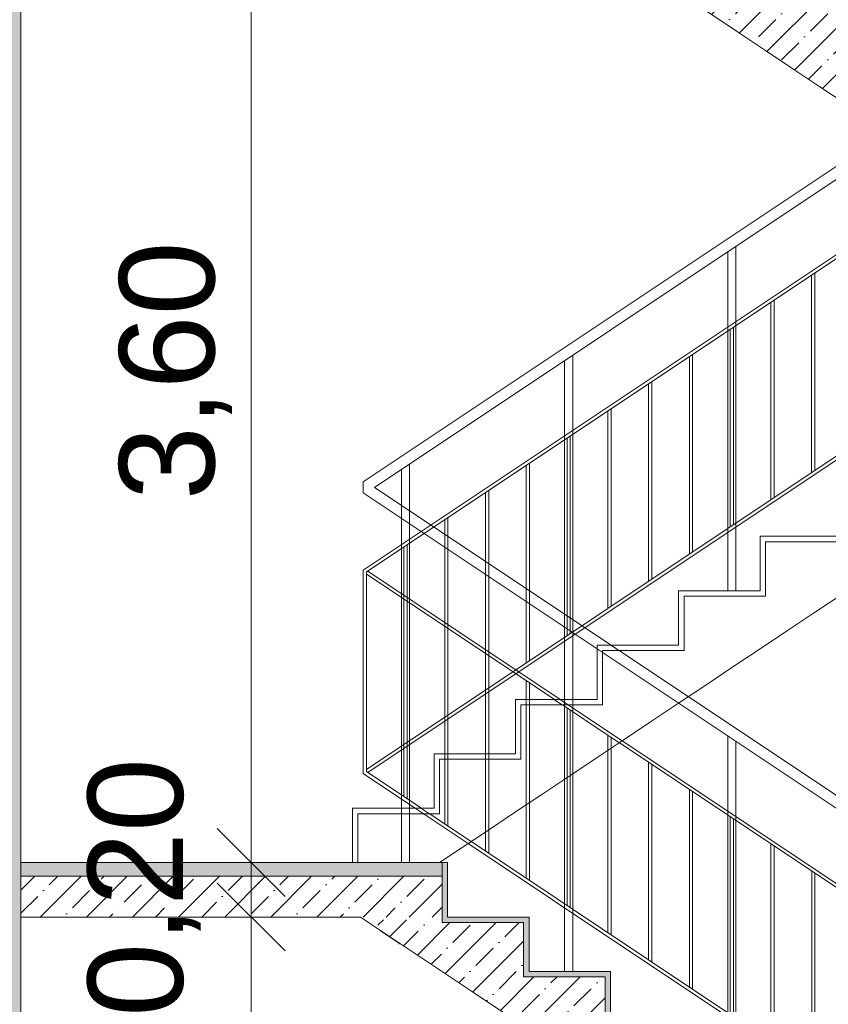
# Model space of a CAD drawing. Header units: millimetres. Extents: x -467606 to 1964440, y -17510 to 201584.
# Tile 33 of 43: x -443019 to -440044, y -1521 to 2100. Entities that reach past the tile are written whole.
import ezdxf

# ---------------------------------------------------------------- set-up
doc = ezdxf.new("R2010")
doc.units = ezdxf.units.MM
doc.header["$MEASUREMENT"] = 0
doc.set_wipeout_variables(frame=1)
doc.linetypes.add('Wipeout_Contour', pattern=[1000, 0, -1000])
for name, color, linetype, lineweight in [('0_Ном._пера__1', 7, 'Continuous', 0), ('0_Ном._пера__120', 7, 'Continuous', 0), ('АР-вертикальная связь - Лестница.АР_Ном._пера__1', 7, 'Continuous', 0), ('АР-вертикальная связь - Лестница.АР_Ном._пера__101', 252, 'Continuous', 0), ('АР-вертикальная связь - Лестница.АР_Ном._пера__120', 7, 'Continuous', 0), ('АР-вертикальная связь - Лестница.АР_Ном._пера__21', 7, 'Continuous', 5), ('АР-Стены_внешние_.АР_Ном._пера__41', 7, 'Continuous', 20), ('АР-Стены_внутренние_пилоны.АР_Ном._пера__1', 7, 'Continuous', 0), ('АР-Чертеж-Размеры.АР_Ном._пера__1', 7, 'Continuous', 0)]:
    doc.layers.add(name, color=color, linetype=linetype, lineweight=lineweight)
doc.layers.add('АР-вертикальная связь - Лестница.АР', color=7, linetype='Continuous')
doc.layers.add('АР-Чертеж-Размеры.АР', color=7, linetype='Continuous')
doc.layers.add('АР-вертикальная связь - Лестница.АР_Ном._пера__180', color=7, linetype='Continuous', lineweight=5, true_color=0xd6cda7)
doc.styles.add('РЎР“Р•РќР•Р\xa0Р\x98Р\xa0_РЎРўР\x98Р›Р¬_1', font='arial.ttf')
doc.dimstyles.new('СГЕНЕРИР_СТИЛЬ__2', dxfattribs={"dimtxt": 350, "dimasz": 237.5, "dimexe": 0.18, "dimexo": 300000, "dimgap": 0, "dimtad": 1, "dimlfac": 0.001, "dimzin": 0, "dimdsep": 46, "dimtxsty": 'РЎР“Р•РќР•Р\xa0Р\x98Р\xa0_РЎРўР\x98Р›Р¬_1', "dimblk": 'ARROWHEAD_6', "dimblk1": 'ARROWHEAD_6', "dimblk2": 'ARROWHEAD_6', "dimcen": 0.09, "dimclrd": 7, "dimclre": 7, "dimclrt": 7, "dimadec": 0, "dimazin": 0, "dimtfac": 1, "dimtdec": 4, "dimtmove": 0, "dimatfit": 3, "dimfxl": 1, "dimtolj": 1, "dimtzin": 0, "dimarcsym": 0})
doc.dimstyles.new('СГЕНЕРИР_СТИЛЬ__3', dxfattribs={"dimtxt": 350, "dimasz": 237.5, "dimexe": 0.18, "dimexo": 300000, "dimgap": 0, "dimtad": 1, "dimlfac": 0.001, "dimzin": 0, "dimdsep": 46, "dimtxsty": 'РЎР“Р•РќР•Р\xa0Р\x98Р\xa0_РЎРўР\x98Р›Р¬_1', "dimblk": 'ARROWHEAD_6', "dimblk1": 'ARROWHEAD_6', "dimblk2": 'ARROWHEAD_6', "dimcen": 0.09, "dimclrd": 7, "dimclre": 7, "dimclrt": 7, "dimadec": 0, "dimazin": 0, "dimtfac": 1, "dimtdec": 4, "dimtmove": 2, "dimatfit": 3, "dimfxl": 1, "dimtolj": 1, "dimtzin": 0, "dimarcsym": 0})
doc.dimstyles.new('СГЕНЕРИР_СТИЛЬ__4', dxfattribs={"dimtxt": 350, "dimasz": 237.5, "dimexe": 0.18, "dimexo": 300000, "dimgap": 0, "dimtad": 1, "dimtih": 1, "dimtoh": 1, "dimlfac": 0.001, "dimzin": 0, "dimdsep": 46, "dimtxsty": 'РЎР“Р•РќР•Р\xa0Р\x98Р\xa0_РЎРўР\x98Р›Р¬_1', "dimblk": 'ARROWHEAD_6', "dimblk1": 'ARROWHEAD_6', "dimblk2": 'ARROWHEAD_6', "dimcen": 0.09, "dimclrd": 7, "dimclre": 7, "dimclrt": 7, "dimadec": 0, "dimazin": 0, "dimtfac": 1, "dimtdec": 4, "dimtmove": 0, "dimatfit": 3, "dimfxl": 1, "dimtolj": 1, "dimtzin": 0, "dimarcsym": 0})
pattern_1 = [(45, (0, 0), (-84.852814, 84.852814), []), (45, (-42.43, 42.43), (-84.852814, 84.852814), [90, -30, 0, -30])]

# ---------------------------------------------------------------- blocks, each defined once
blk = doc.blocks.new('*D162')
at = {"layer": 'АР-Чертеж-Размеры.АР_Ном._пера__1', "color": 7, "linetype": 'Continuous', "lineweight": 0, "transparency": 16777216}
for p, q in [((-442043.1, 2475), (-442293.1, 2725)), ((-441933.7, 2600), (-442402.4, 2600)), ((-442168.1, -1000), (-442168.1, 2600)), ((-442293.1, -875), (-442043.1, -1125)), ((-441933.7, -1000), (-442402.4, -1000)), ((-442168.1, -1187.5), (-442168.1, -1000))]:
    blk.add_line(p, q, dxfattribs=at)
at = {"layer": 'АР-Чертеж-Размеры.АР_Ном._пера__1', "color": 7, "lineweight": 0, "transparency": 16777216, "char_height": 350, "attachment_point": 7, "rotation": 90, "style": 'РЎР“Р•РќР•Р\xa0Р\x98Р\xa0_РЎРўР\x98Р›Р¬_1'}
for s, insert in [('\\A1;{\\pql;\\fArial|b0|i0|c204|p0;\\W1.000000;0,20}', (-442411, 2332.5)), ('\\A1;{\\pql;\\fArial|b0|i0|c204|p0;\\W1.000000;3,60}', (-442238.1, 332.9))]:
    blk.add_mtext(s, dxfattribs=dict(at, insert=insert))
blk = doc.blocks.new('ARROWHEAD_6')
at = {"color": 0, "linetype": 'Continuous', "lineweight": 0}
for p, q in [((-0.5, -0.5), (0.5, 0.5)), ((0, 0), (-1, 0))]:
    blk.add_line(p, q, dxfattribs=at)
blk = doc.blocks.new('*D329')
at = {"layer": 'АР-Чертеж-Размеры.АР_Ном._пера__1', "color": 7, "linetype": 'Continuous', "lineweight": 0, "transparency": 16777216}
for p, q in [((-449955.3, -7442.7), (-449955.3, -6973.9)), ((-427785.2, -7442.7), (-427785.2, -6973.9)), ((-449830.3, -7083.3), (-450080.3, -7333.3)), ((-427660.2, -7083.3), (-427910.2, -7333.3)), ((-450142.8, -7208.3), (-449955.3, -7208.3)), ((-449955.3, -7208.3), (-427785.2, -7208.3))]:
    blk.add_line(p, q, dxfattribs=at)
at = {"layer": 'АР-Чертеж-Размеры.АР_Ном._пера__1', "color": 7, "lineweight": 0, "transparency": 16777216, "insert": (-439470.8, -7138.3), "char_height": 350, "attachment_point": 7, "style": 'РЎР“Р•РќР•Р\xa0Р\x98Р\xa0_РЎРўР\x98Р›Р¬_1'}
blk.add_mtext('\\A1;{\\pql;\\fArial|b0|i0|c204|p0;\\W1.000000;22,17}', dxfattribs=at)
blk = doc.blocks.new('*D498')
at = {"layer": 'АР-Чертеж-Размеры.АР_Ном._пера__1', "color": 7, "linetype": 'Continuous', "lineweight": 0, "transparency": 16777216}
for p, q in [((-442043.1, -1325), (-442293.1, -1075)), ((-441933.7, -1200), (-442402.4, -1200)), ((-442168.1, -4600), (-442168.1, -1200)), ((-442293.1, -4475), (-442043.1, -4725)), ((-441933.7, -4600), (-442402.4, -4600)), ((-442168.1, -4787.5), (-442168.1, -4600))]:
    blk.add_line(p, q, dxfattribs=at)
at = {"layer": 'АР-Чертеж-Размеры.АР_Ном._пера__1', "color": 7, "lineweight": 0, "transparency": 16777216, "char_height": 350, "attachment_point": 7, "rotation": 90, "style": 'РЎР“Р•РќР•Р\xa0Р\x98Р\xa0_РЎРўР\x98Р›Р¬_1'}
for s, insert in [('\\A1;{\\pql;\\fArial|b0|i0|c204|p0;\\W1.000000;0,20}', (-442354, -1567.1)), ('\\A1;{\\pql;\\fArial|b0|i0|c204|p0;\\W1.000000;3,40}', (-442238.1, -3367.1))]:
    blk.add_mtext(s, dxfattribs=dict(at, insert=insert))
blk = doc.blocks.new('*D499')
at = {"layer": 'АР-Чертеж-Размеры.АР_Ном._пера__1', "color": 7, "linetype": 'Continuous', "lineweight": 0, "transparency": 16777216}
for p, q in [((-442168.1, -1000), (-442168.1, -812.5)), ((-442293.1, -875), (-442043.1, -1125)), ((-441933.7, -1000), (-442402.4, -1000)), ((-442168.1, -1200), (-442168.1, -1000)), ((-442043.1, -1325), (-442293.1, -1075))]:
    blk.add_line(p, q, dxfattribs=at)

msp = doc.modelspace()

# ---------------------------------------------------------------- hatches: boundary and pattern name
at = {"layer": 'АР-вертикальная связь - Лестница.АР_Ном._пера__101', "linetype": 'Continuous', "lineweight": 0}
h = msp.add_hatch(dxfattribs=at)
h.set_pattern_fill('ЖЕЛЕЗОБЕТОН__PROJECT__0003', color=252, style=0, pattern_type=2)
h.set_pattern_definition(pattern_1)
h.paths.add_polyline_path([(-441465.41, -1050), (-443015.022, -1050), (-443015.022, -1200), (-441465.41, -1200)])
at = {"layer": 'АР-вертикальная связь - Лестница.АР_Ном._пера__180', "linetype": 'Continuous', "lineweight": 0, "true_color": 0x353329}
for points in [[(-441145.41, -1220), (-441145.41, -1200), (-441465.41, -1200), (-441465.41, -1220)], [(-441145.41, -1220), (-441165.41, -1220), (-441165.41, -1400), (-441145.41, -1400)], [(-440845.41, -1420), (-440845.41, -1400), (-441165.41, -1400), (-441165.41, -1420)], [(-440845.41, -1420), (-440865.41, -1420), (-440865.41, -1600), (-440845.41, -1600)]]:
    msp.add_hatch(color=250, dxfattribs=at).paths.add_polyline_path(points)
at = {"layer": 'АР-Стены_внутренние_пилоны.АР_Ном._пера__1', "linetype": 'Continuous', "lineweight": 0}
h = msp.add_hatch(dxfattribs=at)
h.set_pattern_fill('ЖЕЛЕЗОБЕТОН__PROJECT__0003', style=0, pattern_type=2)
h.set_pattern_definition(pattern_1)
h.paths.add_polyline_path([(-443014.953, -4799.999), (-443214.953, -4799.999), (-443214.953, 8160), (-443014.953, 8160)])

# ---------------------------------------------------------------- linework, layer by layer
at = {"layer": '0_Ном._пера__1', "color": 7, "linetype": 'Continuous', "lineweight": 0}
msp.add_lwpolyline([(-443014.996, -4399.996), (-443015.01, -1050.009)], dxfattribs=at)
at = {"layer": '0_Ном._пера__120', "color": 7, "linetype": 'Continuous', "lineweight": 0}
for p, q in [((-441755.551, 400), (-438795.551, 2373.333)), ((-441713.497, 379.962), (-438755.551, 2351.926)), ((-441755.551, 75.5), (-438767.401, 2067.601)), ((-441743.702, 68.978), (-438767.401, 2053.178)), ((-441743.702, -657.493), (-438767.401, 1326.708)), ((-441738.736, -668.605), (-438755.551, 1320.185))]:
    msp.add_line(p, q, dxfattribs=at)
for points in [[(-440414.551, 1245.926), (-440414.551, 0)], [(-440384.551, 1265.926), (-440384.551, 0)], [(-440105.551, 434.607), (-440105.551, 1161.078)], [(-440093.702, 442.507), (-440093.702, 1168.978)], [(-440255.551, 334.607), (-440255.551, 1061.078)], [(-440243.702, 342.507), (-440243.702, 1068.978)], [(-440405.401, 234.708), (-440405.401, 961.178)], [(-440393.551, 242.607), (-440393.551, 969.078)], [(-441014.549, 845.927), (-441014.549, -400)], [(-440984.549, 865.927), (-440984.549, -400)], [(-440555.551, 134.607), (-440555.551, 861.078)], [(-440543.702, 142.507), (-440543.702, 868.978)], [(-440705.551, 34.607), (-440705.551, 761.078)], [(-440693.702, 42.507), (-440693.702, 768.978)], [(-440855.551, -65.393), (-440855.551, 661.078)], [(-440843.702, -57.493), (-440843.702, 668.978)], [(-441005.401, -165.292), (-441005.401, 561.178)], [(-440993.551, -157.393), (-440993.551, 569.078)], [(-441614.553, 445.925), (-441614.553, -800)], [(-441584.553, 465.925), (-441584.553, -800)], [(-441155.551, -265.393), (-441155.551, 461.078)], [(-441143.702, -257.493), (-441143.702, 468.978)], [(-441755.551, 400), (-441755.551, 359.924)], [(-441293.702, -357.493), (-441293.702, 368.978)], [(-441305.551, -365.393), (-441305.551, 361.078)], [(-441455.551, -465.393), (-441455.551, 261.078)], [(-441443.702, -457.493), (-441443.702, 268.978)], [(-441605.401, -565.292), (-441605.401, 161.178)], [(-441593.551, -557.393), (-441593.551, 169.078)], [(-441755.551, -671.817), (-441755.551, 75.5)], [(-441743.702, -665.294), (-441743.702, 68.978)], [(-440105.403, -1757.493), (-440105.403, -1031.022)], [(-440093.554, -1765.393), (-440093.554, -1038.922)]]:
    msp.add_lwpolyline(points, dxfattribs=at)
at = {"layer": 'АР-вертикальная связь - Лестница.АР_Ном._пера__1', "color": 7, "linetype": 'Continuous', "lineweight": 0}
for p, q in [((-443014.951, 3462.472), (-443014.957, -1505.266)), ((-441765.827, -1200), (-443015.022, -1200))]:
    msp.add_line(p, q, dxfattribs=at)
at = {"layer": 'АР-вертикальная связь - Лестница.АР_Ном._пера__120', "color": 7, "linetype": 'Continuous', "lineweight": 0}
for p, q in [((-441145.41, -1200), (-441445.41, -1200)), ((-441145.41, -1200), (-441145.41, -1220)), ((-441145.41, -1220), (-441145.41, -1400)), ((-440845.41, -1400), (-441145.41, -1400)), ((-440845.41, -1400), (-440845.41, -1420)), ((-440845.41, -1420), (-440845.41, -1600))]:
    msp.add_line(p, q, dxfattribs=at)
at = {"layer": 'АР-вертикальная связь - Лестница.АР_Ном._пера__21', "color": 7, "linetype": 'Continuous', "lineweight": 5}
for p, q in [((-441165.41, -1220), (-441465.41, -1220)), ((-440865.41, -1420), (-441165.41, -1420))]:
    msp.add_line(p, q, dxfattribs=at)
at = {"layer": 'АР-вертикальная связь - Лестница.АР_Ном._пера__21', "color": 7, "linetype": 'Continuous', "lineweight": 5, "flags": 128}
for points in [[(-441195.367, 2600), (-441074.95, 2519.722), (-440974.95, 2453.056), (-440874.95, 2386.389), (-440774.95, 2319.722), (-440674.95, 2253.056), (-440574.95, 2186.389), (-440474.95, 2119.722), (-440374.95, 2053.056), (-440274.95, 1986.389), (-440174.95, 1919.722), (-440074.95, 1853.056), (-439974.95, 1786.389), (-439874.95, 1719.722), (-439774.95, 1653.056), (-439674.95, 1586.389), (-439574.95, 1519.722), (-439474.95, 1453.056), (-439374.95, 1386.389), (-439274.95, 1319.722), (-439174.95, 1253.056), (-439074.95, 1186.389), (-438974.95, 1119.722), (-438944.95, 1099.722)], [(-441465.41, -1049.982), (-443015.01, -1049.982)], [(-441465.41, -1049.982), (-441465.41, -1200), (-441465.41, -1220)], [(-441765.827, -1200), (-443015.022, -1200)], [(-441165.41, -1220), (-441165.41, -1400), (-441165.41, -1420)], [(-440865.41, -1420), (-440865.41, -1600), (-440865.41, -1620)]]:
    msp.add_lwpolyline(points, dxfattribs=at)
at = {"layer": 'АР-Стены_внешние_.АР_Ном._пера__41', "color": 7, "linetype": 'Continuous', "lineweight": 20}
msp.add_line((-443014.996, 50), (-443014.884, 50), dxfattribs=at)
at = {"layer": 'АР-Стены_внутренние_пилоны.АР_Ном._пера__1', "color": 7, "linetype": 'Continuous', "lineweight": 0}
msp.add_line((-443015.007, 50), (-443014.996, 50), dxfattribs=at)
at = {"layer": 'АР-Стены_внутренние_пилоны.АР_Ном._пера__1', "color": 7, "linetype": 'Continuous', "lineweight": 0, "flags": 128}
msp.add_lwpolyline([(-443014.953, -4799.999), (-443214.953, -4799.999), (-443214.953, 8160), (-443014.953, 8160)], close=True, dxfattribs=at)

# ---------------------------------------------------------------- dimensions: what is measured, and where the dimension line sits
at = {"layer": 'АР-Чертеж-Размеры.АР', "color": 7, "linetype": 'Continuous', "lineweight": 0}
dim = msp.add_linear_dim(base=(-442168.071, 2600), p1=(-442168.071, -1000), p2=(-442168.071, 2600), angle=90, dimstyle='СГЕНЕРИР_СТИЛЬ__2', dxfattribs=at)
dim.commit()
dim.dimension.update_dxf_attribs({"geometry": '*D162', "text_midpoint": (-442413.071, 785.993), "dimtype": 160, "text_rotation": 90})

# ---------------------------------------------------------------- wipeouts: each hides what was drawn before it
at = {"color": 254, "linetype": 'Wipeout_Contour', "lineweight": 0, "ltscale": 1767143.591894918}
msp.add_wipeout([(-441794.952, -820), (-441794.952, -1000), (-441774.952, -1000), (-441774.952, -820)], dxfattribs=at).dxf.layer = 'АР-вертикальная связь - Лестница.АР'
at = {"color": 254, "linetype": 'Wipeout_Contour', "lineweight": 0, "ltscale": 2208499.953645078}
msp.add_wipeout([(-441774.952, -1250), (-441774.952, -1300), (-441624.952, -1300), (-441624.952, -1293.917), (-441690.827, -1250)], dxfattribs=at).dxf.layer = 'АР-вертикальная связь - Лестница.АР'

# ---------------------------------------------------------------- next in the draw order: hatches: boundary and pattern name
at = {"layer": 'АР-вертикальная связь - Лестница.АР_Ном._пера__101', "linetype": 'Continuous', "lineweight": 0}
h = msp.add_hatch(dxfattribs=at)
h.set_pattern_fill('ЖЕЛЕЗОБЕТОН__PROJECT__0003', color=252, style=0, pattern_type=2)
h.set_pattern_definition(pattern_1)
h.paths.add_polyline_path([(-441465.41, -1210), (-441750.826, -1210), (-441465.41, -1400.278), (-441345.41, -1480.278), (-441245.41, -1546.944), (-441145.41, -1613.611), (-441045.41, -1680.278), (-440945.41, -1746.944), (-440845.41, -1813.611), (-440745.41, -1880.278), (-440645.41, -1946.944), (-440545.41, -2013.611), (-440445.41, -2080.278), (-440345.41, -2146.944), (-440245.41, -2213.611), (-440145.41, -2280.278), (-440045.41, -2346.944), (-439945.41, -2413.611), (-439845.41, -2480.278), (-439815.41, -2500.278), (-439815.41, -2610), (-439665.41, -2610), (-439665.41, -2220), (-439965.41, -2220), (-439965.41, -2020), (-440265.41, -2020), (-440265.41, -1820), (-440565.41, -1820), (-440565.41, -1620), (-440865.41, -1620), (-440865.41, -1420), (-441165.41, -1420), (-441165.41, -1220), (-441465.41, -1220)])

# ---------------------------------------------------------------- next in the draw order: linework, layer by layer
at = {"layer": 'АР-вертикальная связь - Лестница.АР_Ном._пера__1', "color": 7, "linetype": 'Continuous', "lineweight": 0}
msp.add_line((-441624.952, -1300), (-441624.952, -1293.917), dxfattribs=at)
at = {"layer": 'АР-вертикальная связь - Лестница.АР_Ном._пера__21', "color": 7, "linetype": 'Continuous', "lineweight": 5, "flags": 128}
msp.add_lwpolyline([(-441765.827, -1200), (-441345.41, -1480.278), (-441245.41, -1546.944), (-441145.41, -1613.611), (-441045.41, -1680.278), (-440945.41, -1746.944), (-440845.41, -1813.611), (-440745.41, -1880.278), (-440645.41, -1946.944), (-440545.41, -2013.611), (-440445.41, -2080.278), (-440345.41, -2146.944), (-440245.41, -2213.611), (-440145.41, -2280.278), (-440045.41, -2346.944), (-439945.41, -2413.611), (-439845.41, -2480.278), (-439815.41, -2500.278)], dxfattribs=at)

# ---------------------------------------------------------------- next in the draw order: wipeouts: each hides what was drawn before it
at = {"color": 254, "linetype": 'Wipeout_Contour', "lineweight": 0, "ltscale": 1766542.77803432}
msp.add_wipeout([(-441474.952, -820), (-441474.952, -800), (-441794.952, -800), (-441794.952, -820)], dxfattribs=at).dxf.layer = 'АР-вертикальная связь - Лестница.АР'

# ---------------------------------------------------------------- next in the draw order: linework, layer by layer
at = {"layer": 'АР-вертикальная связь - Лестница.АР_Ном._пера__120', "color": 7, "linetype": 'Continuous', "lineweight": 0}
for p, q in [((-441794.952, -820), (-441794.952, -800)), ((-441794.952, -1000), (-441794.952, -820))]:
    msp.add_line(p, q, dxfattribs=at)

# ---------------------------------------------------------------- next in the draw order: wipeouts: each hides what was drawn before it
at = {"color": 254, "linetype": 'Wipeout_Contour', "lineweight": 0, "ltscale": 1765942.126696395}
msp.add_wipeout([(-441494.952, -620), (-441494.952, -800), (-441474.952, -800), (-441474.952, -620)], dxfattribs=at).dxf.layer = 'АР-вертикальная связь - Лестница.АР'

# ---------------------------------------------------------------- next in the draw order: wipeouts: each hides what was drawn before it
at = {"color": 254, "linetype": 'Wipeout_Contour', "lineweight": 0, "ltscale": 1765341.493051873}
msp.add_wipeout([(-441174.952, -620), (-441174.952, -600), (-441494.952, -600), (-441494.952, -620)], dxfattribs=at).dxf.layer = 'АР-вертикальная связь - Лестница.АР'

# ---------------------------------------------------------------- next in the draw order: wipeouts: each hides what was drawn before it
at = {"color": 254, "linetype": 'Wipeout_Contour', "lineweight": 0, "ltscale": 1764741.022163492}
msp.add_wipeout([(-441194.952, -420), (-441194.952, -600), (-441174.952, -600), (-441174.952, -420)], dxfattribs=at).dxf.layer = 'АР-вертикальная связь - Лестница.АР'

# ---------------------------------------------------------------- next in the draw order: wipeouts: each hides what was drawn before it
at = {"color": 254, "linetype": 'Wipeout_Contour', "lineweight": 0, "ltscale": 1764140.569113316}
msp.add_wipeout([(-441194.952, -400), (-441194.952, -420), (-440874.952, -420), (-440874.952, -400)], dxfattribs=at).dxf.layer = 'АР-вертикальная связь - Лестница.АР'

# ---------------------------------------------------------------- next in the draw order: wipeouts: each hides what was drawn before it
at = {"color": 254, "linetype": 'Wipeout_Contour', "lineweight": 0, "ltscale": 1763540.279033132}
msp.add_wipeout([(-440894.952, -220), (-440894.952, -400), (-440874.952, -400), (-440874.952, -220)], dxfattribs=at).dxf.layer = 'АР-вертикальная связь - Лестница.АР'

# ---------------------------------------------------------------- next in the draw order: wipeouts: each hides what was drawn before it
at = {"color": 254, "linetype": 'Wipeout_Contour', "lineweight": 0, "ltscale": 1762940.006926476}
msp.add_wipeout([(-440574.952, -220), (-440574.952, -200), (-440894.952, -200), (-440894.952, -220)], dxfattribs=at).dxf.layer = 'АР-вертикальная связь - Лестница.АР'

# ---------------------------------------------------------------- next in the draw order: wipeouts: each hides what was drawn before it
at = {"color": 254, "linetype": 'Wipeout_Contour', "lineweight": 0, "ltscale": 1762339.898044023}
msp.add_wipeout([(-440594.952, -20), (-440594.952, -200), (-440574.952, -200), (-440574.952, -20)], dxfattribs=at).dxf.layer = 'АР-вертикальная связь - Лестница.АР'

# ---------------------------------------------------------------- next in the draw order: wipeouts: each hides what was drawn before it
at = {"color": 254, "linetype": 'Wipeout_Contour', "lineweight": 0, "ltscale": 1761739.807260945}
msp.add_wipeout([(-440274.952, -20), (-440274.952, 0), (-440594.952, 0), (-440594.952, -20)], dxfattribs=at).dxf.layer = 'АР-вертикальная связь - Лестница.АР'

# ---------------------------------------------------------------- next in the draw order: wipeouts: each hides what was drawn before it
at = {"color": 254, "linetype": 'Wipeout_Contour', "lineweight": 0, "ltscale": 1761139.879936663}
msp.add_wipeout([(-440294.952, 180), (-440294.952, 0), (-440274.952, 0), (-440274.952, 180)], dxfattribs=at).dxf.layer = 'АР-вертикальная связь - Лестница.АР'

# ---------------------------------------------------------------- next in the draw order: wipeouts: each hides what was drawn before it
at = {"color": 254, "linetype": 'Wipeout_Contour', "lineweight": 0, "ltscale": 1760539.970858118}
msp.add_wipeout([(-440294.952, 200), (-440294.952, 180), (-439974.952, 180), (-439974.952, 200)], dxfattribs=at).dxf.layer = 'АР-вертикальная связь - Лестница.АР'

# ---------------------------------------------------------------- next in the draw order: wipeouts: each hides what was drawn before it
at = {"color": 254, "linetype": 'Wipeout_Contour', "lineweight": 0, "ltscale": 12321449.60878046}
msp.add_wipeout([(-441774.952, -1000), (-441474.535, -1000), (-438429.535, 1030), (-438774.951, 1030), (-438774.952, 980), (-438794.95, 980), (-438794.95, 900), (-438944.95, 900), (-438944.95, 980), (-439074.952, 980), (-439074.952, 780), (-439374.952, 780), (-439374.952, 580), (-439674.952, 580), (-439674.952, 380), (-439974.952, 380), (-439974.952, 180), (-440274.952, 180), (-440274.952, -20), (-440574.952, -20), (-440574.952, -220), (-440874.952, -220), (-440874.952, -420), (-441174.952, -420), (-441174.952, -620), (-441474.952, -620), (-441474.952, -820), (-441774.952, -820)], dxfattribs=at).dxf.layer = 'АР-вертикальная связь - Лестница.АР'

# ---------------------------------------------------------------- next in the draw order: hatches: boundary and pattern name
at = {"layer": 'АР-вертикальная связь - Лестница.АР_Ном._пера__101', "linetype": 'Continuous', "lineweight": 0}
h = msp.add_hatch(dxfattribs=at)
h.set_pattern_fill('ЖЕЛЕЗОБЕТОН__PROJECT__0003', color=252, style=0, pattern_type=2)
h.set_pattern_definition(pattern_1)
h.paths.add_polyline_path([(-440894.95, 2750), (-441194.95, 2750), (-441194.95, 2599.722), (-441174.95, 2586.389), (-441074.95, 2519.722), (-440974.95, 2453.056), (-440874.95, 2386.389), (-440774.95, 2319.722), (-440674.95, 2253.056), (-440574.95, 2186.389), (-440474.95, 2119.722), (-440374.95, 2053.056), (-440274.95, 1986.389), (-440174.95, 1919.722), (-440074.95, 1853.056), (-439974.95, 1786.389), (-439874.95, 1719.722), (-439774.95, 1653.056), (-439674.95, 1586.389), (-439574.95, 1519.722), (-439474.95, 1453.056), (-439374.95, 1386.389), (-439274.95, 1319.722), (-439174.95, 1253.056), (-439074.95, 1186.389), (-438974.95, 1119.722), (-438944.95, 1099.722), (-438944.95, 990), (-438794.95, 990), (-438794.95, 1380), (-439094.95, 1380), (-439094.95, 1580), (-439394.95, 1580), (-439394.95, 1780), (-439694.95, 1780), (-439694.95, 1980), (-439994.95, 1980), (-439994.95, 2180), (-440294.95, 2180), (-440294.95, 2380), (-440594.95, 2380), (-440594.95, 2580), (-440894.95, 2580)])
at = {"layer": 'АР-вертикальная связь - Лестница.АР_Ном._пера__180', "linetype": 'Continuous', "lineweight": 0, "true_color": 0x353329}
for points in [[(-441465.41, -1049.982), (-443015.01, -1049.982), (-443015.01, -1000), (-441465.41, -1000)], [(-441445.41, -1000), (-441465.41, -1000), (-441465.41, -1200), (-441445.41, -1200)]]:
    msp.add_hatch(color=250, dxfattribs=at).paths.add_polyline_path(points)

# ---------------------------------------------------------------- next in the draw order: linework, layer by layer
at = {"layer": '0_Ном._пера__120', "color": 7, "linetype": 'Continuous', "lineweight": 0}
for p, q in [((-439363.554, -1186.667), (-441713.497, 379.962)), ((-439363.554, -1234.741), (-441755.551, 359.924)), ((-439379.585, -1514.901), (-441743.702, 61.177)), ((-439372.952, -1504.901), (-441738.736, 72.288)), ((-439363.236, -2266.694), (-441755.551, -671.817)), ((-439361.102, -2253.694), (-441743.702, -665.294))]:
    msp.add_line(p, q, dxfattribs=at)
for points in [[(-441614.553, 265.926), (-441614.553, -1000)], [(-441584.553, 245.926), (-441584.553, -1000)], [(-441755.554, -657.393), (-441755.554, 69.078)], [(-441743.704, -665.292), (-441743.704, 61.178)], [(-441605.554, -757.393), (-441605.554, -30.922)], [(-441593.704, -765.292), (-441593.704, -38.822)], [(-441455.403, -857.493), (-441455.403, -131.022)], [(-441443.554, -865.393), (-441443.554, -138.922)], [(-441014.553, -134.074), (-441014.553, -1400)], [(-440984.553, -154.074), (-440984.553, -1400)], [(-441305.403, -957.493), (-441305.403, -231.022)], [(-441293.554, -965.393), (-441293.554, -238.922)], [(-441155.403, -1057.493), (-441155.403, -331.022)], [(-441143.554, -1065.393), (-441143.554, -338.922)], [(-441005.554, -1157.393), (-441005.554, -430.922)], [(-440993.704, -1165.292), (-440993.704, -438.822)], [(-440855.403, -1257.493), (-440855.403, -531.022)], [(-440843.554, -1265.393), (-440843.554, -538.922)], [(-440414.556, -534.073), (-440414.556, -1800)], [(-440384.556, -554.073), (-440384.556, -1800)], [(-440705.403, -1357.493), (-440705.403, -631.022)], [(-440693.554, -1365.393), (-440693.554, -638.922)], [(-440555.403, -1457.493), (-440555.403, -731.022)], [(-440543.554, -1465.393), (-440543.554, -738.922)], [(-440405.554, -1557.393), (-440405.554, -830.922)], [(-440393.704, -1565.292), (-440393.704, -838.822)], [(-440255.403, -1657.493), (-440255.403, -931.022)], [(-440243.554, -1665.393), (-440243.554, -938.922)]]:
    msp.add_lwpolyline(points, dxfattribs=at)
at = {"layer": 'АР-вертикальная связь - Лестница.АР_Ном._пера__1', "color": 7, "linetype": 'Continuous', "lineweight": 0}
for p, q in [((-440274.952, -20), (-440274.952, 180)), ((-439974.952, 180), (-440274.952, 180)), ((-440574.952, -220), (-440574.952, -20)), ((-440274.952, -20), (-440574.952, -20)), ((-440094.952, -80.278), (-439994.952, -13.611)), ((-440194.952, -146.944), (-440094.952, -80.278)), ((-440294.952, -213.611), (-440194.952, -146.944)), ((-440394.952, -280.278), (-440294.952, -213.611)), ((-440874.952, -420), (-440874.952, -220)), ((-440574.952, -220), (-440874.952, -220)), ((-440494.952, -346.944), (-440394.952, -280.278)), ((-440594.952, -413.611), (-440494.952, -346.944)), ((-441174.952, -620), (-441174.952, -420)), ((-440874.952, -420), (-441174.952, -420)), ((-440694.952, -480.278), (-440594.952, -413.611)), ((-440794.952, -546.944), (-440694.952, -480.278)), ((-440894.952, -613.611), (-440794.952, -546.944)), ((-440994.952, -680.278), (-440894.952, -613.611)), ((-441474.952, -820), (-441474.952, -620)), ((-441174.952, -620), (-441474.952, -620)), ((-441094.952, -746.944), (-440994.952, -680.278)), ((-441194.952, -813.611), (-441094.952, -746.944)), ((-441474.952, -820), (-441774.952, -820)), ((-441774.952, -1000), (-441774.952, -820)), ((-441294.952, -880.278), (-441194.952, -813.611)), ((-441394.952, -946.944), (-441294.952, -880.278)), ((-441474.535, -1000), (-441394.952, -946.944)), ((-441445.41, -1000), (-441465.41, -1000))]:
    msp.add_line(p, q, dxfattribs=at)
at = {"layer": 'АР-вертикальная связь - Лестница.АР_Ном._пера__1', "color": 7, "linetype": 'Continuous', "lineweight": 0, "flags": 128}
msp.add_lwpolyline([(-441465.41, -1049.982), (-443015.01, -1049.982), (-443015.01, -1000), (-441465.41, -1000)], close=True, dxfattribs=at)
at = {"layer": 'АР-вертикальная связь - Лестница.АР_Ном._пера__120', "color": 7, "linetype": 'Continuous', "lineweight": 0}
for p, q in [((-439994.952, 200), (-440294.952, 200)), ((-440294.952, 180), (-440294.952, 200)), ((-440294.952, 0), (-440294.952, 180)), ((-440594.952, -20), (-440594.952, 0)), ((-440294.952, 0), (-440594.952, 0)), ((-440594.952, -200), (-440594.952, -20)), ((-440594.952, -200), (-440894.952, -200)), ((-440894.952, -220), (-440894.952, -200)), ((-440894.952, -400), (-440894.952, -220)), ((-440894.952, -400), (-441194.952, -400)), ((-441194.952, -420), (-441194.952, -400)), ((-441194.952, -600), (-441194.952, -420)), ((-440874.952, -420), (-441174.952, -420)), ((-441194.952, -600), (-441494.952, -600)), ((-441494.952, -620), (-441494.952, -600)), ((-441494.952, -800), (-441494.952, -620)), ((-441174.952, -620), (-441474.952, -620)), ((-441494.952, -800), (-441794.952, -800)), ((-441474.952, -820), (-441774.952, -820)), ((-441445.41, -1000), (-441445.41, -1200))]:
    msp.add_line(p, q, dxfattribs=at)

# ---------------------------------------------------------------- next in the draw order: dimensions: what is measured, and where the dimension line sits
at = {"layer": 'АР-Чертеж-Размеры.АР', "color": 7, "linetype": 'Continuous', "lineweight": 0}
dim = msp.add_linear_dim(base=(-427785.2, -7208.306), p1=(-449955.322, 3968.351), p2=(-427785.2, 3968.351), dimstyle='СГЕНЕРИР_СТИЛЬ__4', dxfattribs=at)
dim.commit()
dim.dimension.update_dxf_attribs({"geometry": '*D329', "text_midpoint": (-438884.564, -6963.306), "dimtype": 160})
for base, p1, p2, dimstyle, picture, middle in [((-442168.071, -1200), (-442141.856, -4599.999), (-441765.827, -1200), 'СГЕНЕРИР_СТИЛЬ__2', '*D498', (-442413.071, -2914.007)), ((-442168.071, -1000), (-441765.827, -1200), (-442168.071, -1000), 'СГЕНЕРИР_СТИЛЬ__3', '*D499', (-442528.951, -1114.007))]:
    dim = msp.add_linear_dim(base=base, p1=p1, p2=p2, angle=90, dimstyle=dimstyle, dxfattribs=at)
    dim.commit()
    dim.dimension.update_dxf_attribs({"geometry": picture, "text_midpoint": middle, "dimtype": 160, "text_rotation": 90})

doc.saveas('drawing.dxf')
